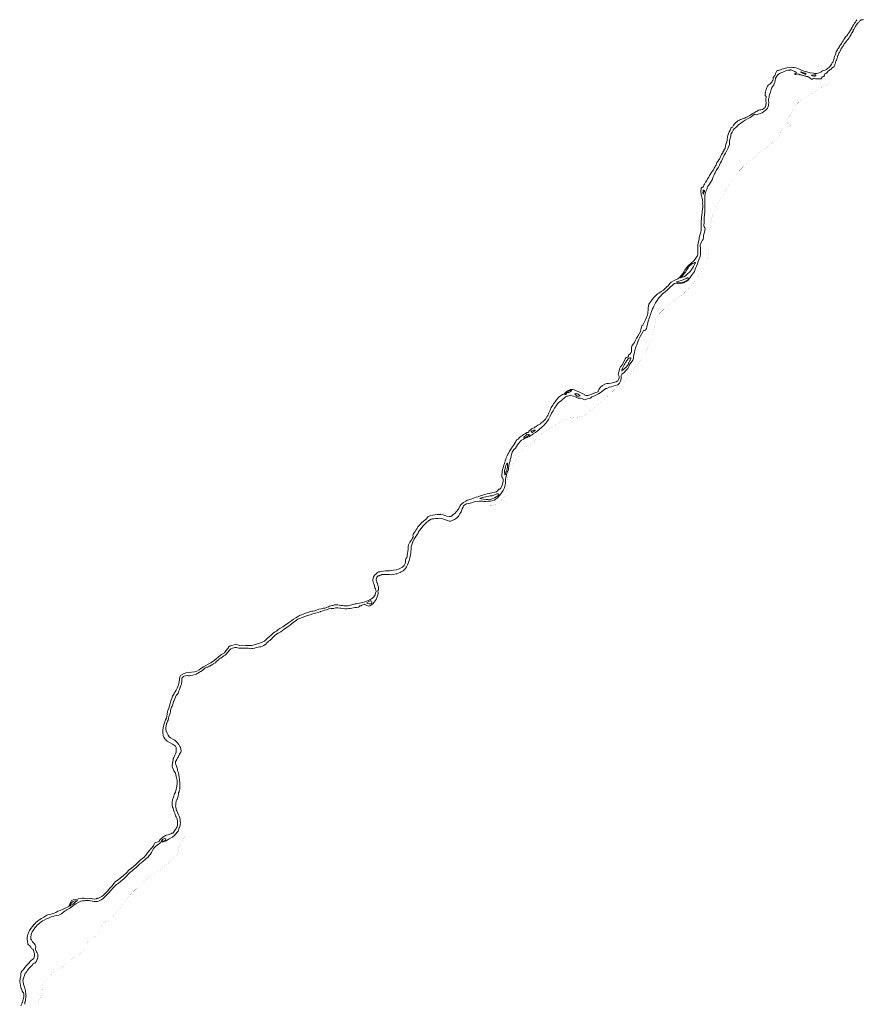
# Model space of a CAD drawing. Header units: metres. Extents: x 347609 to 404409, y 8548087 to 8605413.
# Tile 24 of 46: x 374342 to 383106, y 8565096 to 8575332. Entities that reach past the tile are written whole.
import ezdxf

# ---------------------------------------------------------------- set-up
doc = ezdxf.new("R2010")
doc.units = ezdxf.units.M
doc.layers.add('01. RIO', color=7, linetype='Continuous', lineweight=5, true_color=0x2776bb)
doc.layers.add('Red vial nacional', color=242, linetype='Continuous', lineweight=40)

# ---------------------------------------------------------------- blocks, each defined once
blk = doc.blocks.new('REIORORI')
at = {"layer": '01. RIO', "color": 152, "lineweight": 15, "true_color": 0x2776bb, "flags": 128}
for points in [[(383067, 8575314), (383071, 8575319), (383078, 8575325), (383083, 8575330), (383092, 8575332), (383101, 8575331), (383106, 8575333)], [(379631, 8571045), (379632, 8571047), (379632, 8571050), (379632, 8571053), (379636, 8571057), (379647, 8571069), (379658, 8571080), (379673, 8571086), (379689, 8571089), (379696, 8571098), (379709, 8571104), (379723, 8571116), (379751, 8571131), (379760, 8571142), (379779, 8571154), (379795, 8571170), (379808, 8571184), (379819, 8571202), (379828, 8571219), (379838, 8571245), (379852, 8571272), (379864, 8571301), (379879, 8571325), (379886, 8571337), (379905, 8571360), (379920, 8571381), (379936, 8571400), (379950, 8571415), (379969, 8571429), (379981, 8571435), (379997, 8571438), (380004, 8571445), (380011, 8571457), (380014, 8571461), (380022, 8571465), (380029, 8571469), (380033, 8571472), (380036, 8571476), (380038, 8571478), (380041, 8571478), (380044, 8571478), (380053, 8571482), (380064, 8571488), (380075, 8571488), (380091, 8571487), (380111, 8571481), (380133, 8571472), (380156, 8571460), (380185, 8571447), (380208, 8571435), (380214, 8571428), (380226, 8571427), (380244, 8571427), (380264, 8571432), (380293, 8571442), (380308, 8571449), (380328, 8571455), (380350, 8571465), (380353, 8571473), (380360, 8571489), (380373, 8571507), (380397, 8571529), (380419, 8571542), (380440, 8571549), (380459, 8571551), (380485, 8571555), (380510, 8571560), (380539, 8571569), (380554, 8571578), (380564, 8571592), (380570, 8571609), (380569, 8571624), (380562, 8571637), (380560, 8571645), (380562, 8571661), (380568, 8571680), (380574, 8571702), (380584, 8571725), (380599, 8571745), (380615, 8571768), (380626, 8571791), (380632, 8571805), (380643, 8571819), (380658, 8571825), (380666, 8571833), (380668, 8571844), (380684, 8571859), (380694, 8571873), (380698, 8571883), (380697, 8571893), (380697, 8571909), (380698, 8571926), (380701, 8571939), (380715, 8571960), (380729, 8571978), (380737, 8571994), (380751, 8572020), (380764, 8572043), (380778, 8572065), (380792, 8572089), (380796, 8572110), (380800, 8572136), (380805, 8572148), (380816, 8572157), (380830, 8572184), (380843, 8572213), (380854, 8572237), (380863, 8572263), (380868, 8572279), (380869, 8572294), (380870, 8572310), (380872, 8572324), (380872, 8572334), (380874, 8572357), (380877, 8572374), (380883, 8572384), (380904, 8572413), (380924, 8572437), (380939, 8572455), (380953, 8572467), (380969, 8572483), (380980, 8572489), (381005, 8572505), (381029, 8572520), (381046, 8572537), (381066, 8572554), (381077, 8572567), (381086, 8572577), (381097, 8572588), (381110, 8572602), (381134, 8572618), (381156, 8572628), (381178, 8572639), (381200, 8572655), (381213, 8572672), (381233, 8572698), (381246, 8572714), (381251, 8572728), (381270, 8572754), (381289, 8572777), (381313, 8572797), (381347, 8572830), (381369, 8572859), (381382, 8572879), (381385, 8572897), (381386, 8572918), (381387, 8572945), (381386, 8572964), (381388, 8572990), (381395, 8573027), (381400, 8573049), (381402, 8573067), (381408, 8573091), (381418, 8573125), (381422, 8573145), (381423, 8573160), (381423, 8573186), (381423, 8573197), (381422, 8573201), (381421, 8573210), (381422, 8573224), (381423, 8573242), (381424, 8573259), (381425, 8573274), (381426, 8573285), (381428, 8573293), (381430, 8573304), (381431, 8573324), (381433, 8573342), (381435, 8573364), (381438, 8573378), (381437, 8573388), (381437, 8573407), (381436, 8573413), (381436, 8573421), (381437, 8573436), (381436, 8573448), (381434, 8573460), (381431, 8573474), (381429, 8573488), (381426, 8573500), (381422, 8573513), (381420, 8573525), (381419, 8573539), (381419, 8573556), (381420, 8573568), (381422, 8573581), (381427, 8573587), (381432, 8573589), (381440, 8573590), (381445, 8573599), (381450, 8573613), (381456, 8573622), (381468, 8573642), (381480, 8573662), (381488, 8573677), (381502, 8573696), (381509, 8573712), (381516, 8573724), (381525, 8573739), (381536, 8573754), (381548, 8573772), (381555, 8573788), (381562, 8573800), (381571, 8573812), (381575, 8573816), (381576, 8573821), (381577, 8573826), (381579, 8573833), (381582, 8573842), (381585, 8573849), (381593, 8573859), (381605, 8573876), (381611, 8573883), (381620, 8573899), (381626, 8573912), (381634, 8573930), (381639, 8573940), (381645, 8573949), (381648, 8573955), (381653, 8573965), (381659, 8573976), (381662, 8573984), (381670, 8573994), (381672, 8574002), (381673, 8574011), (381675, 8574020), (381678, 8574036), (381682, 8574046), (381687, 8574062), (381690, 8574078), (381691, 8574091), (381694, 8574111), (381697, 8574128), (381705, 8574149), (381712, 8574165), (381721, 8574183), (381725, 8574190), (381730, 8574204), (381739, 8574213), (381746, 8574216), (381749, 8574221), (381753, 8574229), (381756, 8574235), (381762, 8574238), (381767, 8574248), (381774, 8574255), (381779, 8574260), (381783, 8574263), (381788, 8574267), (381794, 8574273), (381802, 8574279), (381808, 8574283), (381820, 8574289), (381829, 8574293), (381844, 8574299), (381856, 8574305), (381866, 8574309), (381875, 8574310), (381884, 8574315), (381893, 8574318), (381907, 8574327), (381926, 8574336), (381937, 8574343), (381941, 8574346), (381958, 8574356), (381971, 8574363), (381983, 8574371), (381992, 8574378), (382002, 8574382), (382008, 8574385), (382016, 8574390), (382031, 8574395), (382045, 8574396), (382057, 8574400), (382068, 8574407), (382077, 8574413), (382086, 8574419), (382090, 8574429), (382092, 8574440), (382093, 8574448), (382094, 8574453), (382095, 8574458), (382095, 8574469), (382094, 8574487), (382092, 8574500), (382093, 8574507), (382094, 8574514), (382095, 8574521), (382095, 8574533), (382090, 8574539), (382087, 8574541), (382086, 8574548), (382086, 8574560), (382088, 8574574), (382087, 8574580), (382089, 8574585), (382093, 8574592), (382094, 8574600), (382096, 8574606), (382101, 8574617), (382103, 8574628), (382112, 8574641), (382121, 8574654), (382133, 8574662), (382146, 8574673), (382154, 8574684), (382160, 8574692), (382163, 8574698), (382165, 8574699), (382167, 8574702), (382170, 8574710), (382171, 8574720), (382169, 8574729), (382170, 8574732), (382174, 8574734), (382180, 8574741), (382182, 8574747), (382187, 8574753), (382189, 8574759), (382193, 8574765), (382194, 8574772), (382197, 8574780), (382202, 8574788), (382203, 8574795), (382208, 8574799), (382216, 8574803), (382225, 8574804), (382233, 8574806), (382244, 8574812), (382259, 8574817), (382277, 8574823), (382299, 8574829), (382313, 8574833), (382335, 8574836), (382357, 8574837), (382372, 8574836), (382388, 8574834), (382408, 8574832), (382425, 8574825), (382449, 8574814), (382470, 8574803), (382503, 8574792), (382520, 8574789), (382554, 8574781), (382589, 8574775), (382599, 8574773), (382619, 8574773), (382635, 8574776), (382648, 8574780), (382664, 8574785), (382672, 8574792), (382682, 8574799), (382696, 8574803), (382708, 8574806), (382722, 8574815), (382734, 8574824), (382744, 8574833), (382753, 8574840), (382758, 8574846), (382765, 8574854), (382775, 8574869), (382783, 8574884), (382788, 8574890), (382792, 8574899), (382795, 8574910), (382803, 8574929), (382802, 8574936), (382802, 8574940), (382805, 8574945), (382808, 8574950), (382813, 8574963), (382819, 8574979), (382822, 8574991), (382825, 8574997), (382832, 8575009), (382838, 8575019), (382841, 8575028), (382848, 8575035), (382857, 8575053), (382862, 8575063), (382871, 8575075), (382879, 8575086), (382886, 8575098), (382895, 8575111), (382905, 8575126), (382917, 8575146), (382923, 8575159), (382933, 8575166), (382943, 8575175), (382946, 8575184), (382950, 8575186), (382951, 8575190), (382956, 8575194), (382961, 8575205), (382967, 8575214), (382978, 8575230), (382981, 8575237), (382982, 8575241), (382983, 8575244), (382986, 8575248), (382989, 8575255), (382993, 8575259), (382997, 8575261), (382997, 8575266), (382998, 8575269), (383002, 8575275), (383007, 8575282), (383011, 8575289), (383015, 8575296), (383025, 8575308), (383029, 8575314), (383033, 8575322), (383039, 8575331)], [(379658, 8571015), (379665, 8571018), (379674, 8571022), (379676, 8571025), (379680, 8571029), (379702, 8571042), (379719, 8571053), (379730, 8571066), (379746, 8571080), (379762, 8571091), (379773, 8571102), (379786, 8571114), (379799, 8571128), (379807, 8571137), (379819, 8571152), (379827, 8571165), (379835, 8571177), (379843, 8571190), (379854, 8571211), (379868, 8571242), (379883, 8571265), (379899, 8571292), (379921, 8571328), (379941, 8571351), (379967, 8571371), (379979, 8571379), (379987, 8571389), (379999, 8571399), (380013, 8571410), (380026, 8571417), (380035, 8571419), (380046, 8571423), (380064, 8571426), (380094, 8571419), (380131, 8571403), (380145, 8571398), (380167, 8571399), (380193, 8571391), (380197, 8571384), (380208, 8571380), (380223, 8571383), (380237, 8571390), (380259, 8571393), (380272, 8571399), (380287, 8571410), (380295, 8571414), (380308, 8571418), (380333, 8571432), (380354, 8571443), (380382, 8571459), (380403, 8571477), (380431, 8571498), (380441, 8571498), (380466, 8571511), (380491, 8571516), (380508, 8571522), (380532, 8571528), (380554, 8571537), (380563, 8571543), (380573, 8571553), (380579, 8571566), (380585, 8571576), (380592, 8571599), (380590, 8571621), (380590, 8571632), (380597, 8571646), (380620, 8571666), (380642, 8571687), (380658, 8571706), (380668, 8571720), (380674, 8571734), (380682, 8571752), (380694, 8571768), (380711, 8571792), (380720, 8571813), (380719, 8571832), (380722, 8571847), (380728, 8571873), (380732, 8571893), (380740, 8571920), (380745, 8571938), (380752, 8571953), (380759, 8571972), (380766, 8571994), (380774, 8572010), (380789, 8572039), (380803, 8572064), (380814, 8572087), (380823, 8572100), (380833, 8572101), (380842, 8572105), (380848, 8572111), (380854, 8572121), (380857, 8572135), (380862, 8572153), (380865, 8572168), (380872, 8572199), (380875, 8572208), (380876, 8572216), (380878, 8572220), (380883, 8572235), (380888, 8572249), (380891, 8572256), (380894, 8572267), (380897, 8572280), (380901, 8572289), (380905, 8572299), (380913, 8572317), (380916, 8572325), (380921, 8572337), (380929, 8572353), (380935, 8572368), (380939, 8572376), (380947, 8572387), (380958, 8572401), (380965, 8572413), (380975, 8572429), (380983, 8572440), (380998, 8572457), (381004, 8572462), (381009, 8572471), (381019, 8572481), (381034, 8572493), (381047, 8572504), (381070, 8572523), (381104, 8572555), (381117, 8572567), (381132, 8572579), (381146, 8572588), (381157, 8572594), (381172, 8572588), (381189, 8572585), (381208, 8572588), (381240, 8572598), (381267, 8572612), (381285, 8572624), (381297, 8572639), (381308, 8572652), (381320, 8572672), (381330, 8572685), (381341, 8572701), (381351, 8572716), (381359, 8572738), (381366, 8572756), (381372, 8572770), (381383, 8572793), (381391, 8572818), (381400, 8572845), (381410, 8572872), (381415, 8572889), (381413, 8572916), (381413, 8572942), (381413, 8572959), (381410, 8572979), (381411, 8572993), (381417, 8573007), (381420, 8573016), (381436, 8573039), (381443, 8573050), (381444, 8573063), (381446, 8573086), (381449, 8573103), (381455, 8573125), (381461, 8573140), (381462, 8573158), (381460, 8573168), (381453, 8573180), (381450, 8573189), (381450, 8573201), (381452, 8573218), (381453, 8573234), (381453, 8573246), (381453, 8573263), (381454, 8573284), (381455, 8573293), (381455, 8573305), (381456, 8573314), (381458, 8573326), (381458, 8573343), (381459, 8573364), (381461, 8573381), (381461, 8573391), (381460, 8573407), (381461, 8573426), (381460, 8573453), (381460, 8573484), (381458, 8573496), (381459, 8573506), (381464, 8573523), (381466, 8573533), (381470, 8573545), (381477, 8573561), (381479, 8573567), (381482, 8573577), (381485, 8573588), (381492, 8573602), (381498, 8573609), (381507, 8573622), (381518, 8573641), (381535, 8573669), (381545, 8573697), (381553, 8573714), (381560, 8573730), (381566, 8573740), (381571, 8573748), (381578, 8573764), (381585, 8573775), (381600, 8573799), (381611, 8573820), (381620, 8573842), (381631, 8573862), (381642, 8573884), (381655, 8573906), (381662, 8573923), (381674, 8573945), (381690, 8573980), (381701, 8574001), (381709, 8574016), (381715, 8574033), (381717, 8574053), (381715, 8574068), (381718, 8574085), (381724, 8574102), (381728, 8574122), (381728, 8574136), (381732, 8574144), (381745, 8574164), (381755, 8574185), (381765, 8574198), (381780, 8574212), (381798, 8574228), (381810, 8574239), (381833, 8574258), (381858, 8574275), (381877, 8574286), (381902, 8574300), (381929, 8574316), (381941, 8574324), (381959, 8574336), (381971, 8574347), (381979, 8574349), (381987, 8574346), (381992, 8574344), (382004, 8574346), (382015, 8574349), (382036, 8574358), (382055, 8574365), (382070, 8574373), (382087, 8574387), (382100, 8574400), (382112, 8574414), (382117, 8574426), (382122, 8574445), (382123, 8574471), (382122, 8574493), (382120, 8574509), (382123, 8574517), (382127, 8574522), (382129, 8574539), (382135, 8574563), (382141, 8574578), (382146, 8574593), (382149, 8574607), (382157, 8574627), (382175, 8574654), (382181, 8574667), (382187, 8574682), (382189, 8574698), (382195, 8574723), (382200, 8574734), (382207, 8574746), (382219, 8574760), (382234, 8574772), (382249, 8574780), (382268, 8574788), (382285, 8574795), (382302, 8574802), (382307, 8574805), (382322, 8574806), (382333, 8574808), (382341, 8574809), (382345, 8574810), (382355, 8574810), (382363, 8574808), (382376, 8574802), (382393, 8574793), (382398, 8574790), (382404, 8574787), (382409, 8574785), (382412, 8574780), (382406, 8574776), (382396, 8574772), (382396, 8574768), (382396, 8574766), (382396, 8574765), (382399, 8574764), (382404, 8574764), (382408, 8574766), (382413, 8574767), (382418, 8574768), (382425, 8574766), (382429, 8574765), (382435, 8574765), (382443, 8574762), (382447, 8574760), (382455, 8574759), (382464, 8574757), (382469, 8574755), (382480, 8574753), (382490, 8574750), (382501, 8574746), (382509, 8574744), (382514, 8574743), (382519, 8574742), (382524, 8574742), (382529, 8574740), (382534, 8574737), (382541, 8574733), (382549, 8574728), (382554, 8574724), (382563, 8574718), (382568, 8574715), (382577, 8574714), (382583, 8574717), (382590, 8574720), (382599, 8574720), (382609, 8574719), (382616, 8574719), (382628, 8574718), (382641, 8574718), (382662, 8574718), (382670, 8574719), (382672, 8574722), (382674, 8574726), (382674, 8574730), (382674, 8574735), (382677, 8574738), (382684, 8574739), (382692, 8574741), (382695, 8574742), (382698, 8574745), (382699, 8574749), (382700, 8574755), (382702, 8574759), (382707, 8574769), (382714, 8574773), (382720, 8574774), (382722, 8574778), (382722, 8574781), (382726, 8574781), (382732, 8574782), (382735, 8574788), (382735, 8574793), (382735, 8574794), (382739, 8574796), (382745, 8574800), (382752, 8574805), (382755, 8574808), (382759, 8574812), (382768, 8574815), (382772, 8574819), (382776, 8574826), (382781, 8574831), (382787, 8574834), (382795, 8574837), (382798, 8574839), (382800, 8574842), (382804, 8574847), (382807, 8574852), (382809, 8574861), (382811, 8574865), (382814, 8574876), (382817, 8574884), (382818, 8574890), (382822, 8574899), (382824, 8574907), (382826, 8574913), (382829, 8574922), (382830, 8574926), (382836, 8574940), (382838, 8574948), (382839, 8574952), (382842, 8574961), (382844, 8574964), (382848, 8574976), (382852, 8574984), (382857, 8574992), (382862, 8575003), (382866, 8575010), (382869, 8575015), (382871, 8575020), (382876, 8575031), (382882, 8575038), (382887, 8575047), (382893, 8575055), (382896, 8575060), (382899, 8575062), (382903, 8575070), (382905, 8575074), (382908, 8575081), (382913, 8575088), (382919, 8575094), (382929, 8575107), (382931, 8575108), (382936, 8575115), (382942, 8575124), (382949, 8575131), (382958, 8575142), (382962, 8575149), (382966, 8575156), (382973, 8575165), (382973, 8575169), (382975, 8575172), (382976, 8575175), (382978, 8575179), (382981, 8575186), (382984, 8575191), (382993, 8575200), (382994, 8575203), (382995, 8575207), (382997, 8575210), (382999, 8575214), (382999, 8575217), (382999, 8575222), (383002, 8575227), (383007, 8575233), (383011, 8575235), (383017, 8575247), (383022, 8575257), (383026, 8575264), (383028, 8575269), (383033, 8575276), (383037, 8575281), (383040, 8575285), (383045, 8575291), (383049, 8575296), (383054, 8575302), (383065, 8575311)], [(374363, 8565105), (374367, 8565113), (374371, 8565122), (374373, 8565130), (374376, 8565139), (374378, 8565148), (374381, 8565160), (374383, 8565165), (374384, 8565171), (374385, 8565177), (374386, 8565186), (374386, 8565195), (374386, 8565202), (374384, 8565209), (374380, 8565216), (374375, 8565223), (374369, 8565234), (374364, 8565246), (374360, 8565257), (374358, 8565261), (374352, 8565289), (374346, 8565317), (374342, 8565329), (374347, 8565369), (374353, 8565389), (374354, 8565399), (374353, 8565412), (374358, 8565429), (374365, 8565441), (374380, 8565459), (374394, 8565478), (374412, 8565500), (374432, 8565521), (374458, 8565547), (374465, 8565555), (374475, 8565563), (374488, 8565574), (374493, 8565585), (374496, 8565597), (374497, 8565611), (374495, 8565624), (374491, 8565632), (374486, 8565654), (374482, 8565666), (374478, 8565670), (374465, 8565676), (374457, 8565690), (374449, 8565703), (374444, 8565708), (374433, 8565715), (374428, 8565722), (374427, 8565735), (374424, 8565744), (374423, 8565754), (374421, 8565769), (374419, 8565780), (374419, 8565792), (374422, 8565808), (374425, 8565823), (374438, 8565848), (374445, 8565863), (374459, 8565884), (374474, 8565904), (374482, 8565915), (374490, 8565926), (374497, 8565929), (374505, 8565939), (374511, 8565948), (374532, 8565963), (374552, 8565977), (374569, 8565989), (374593, 8566003), (374612, 8566016), (374623, 8566022), (374636, 8566027), (374656, 8566029), (374678, 8566036), (374701, 8566043), (374718, 8566051), (374738, 8566063), (374761, 8566070), (374795, 8566087), (374813, 8566096), (374844, 8566108), (374853, 8566113), (374855, 8566126), (374860, 8566133), (374870, 8566153), (374875, 8566168), (374879, 8566176), (374897, 8566181), (374923, 8566185), (374942, 8566189), (374948, 8566194), (374969, 8566197), (374989, 8566200), (375001, 8566201), (375011, 8566199), (375027, 8566196), (375048, 8566194), (375062, 8566197), (375078, 8566198), (375099, 8566193), (375119, 8566191), (375139, 8566193), (375147, 8566198), (375159, 8566200), (375176, 8566206), (375195, 8566216), (375211, 8566230), (375229, 8566248), (375253, 8566271), (375280, 8566304), (375304, 8566328), (375319, 8566352), (375337, 8566372), (375353, 8566383), (375369, 8566395), (375398, 8566419), (375421, 8566436), (375451, 8566463), (375477, 8566490), (375504, 8566511), (375545, 8566547), (375574, 8566574), (375595, 8566594), (375631, 8566623), (375656, 8566651), (375671, 8566671), (375688, 8566692), (375706, 8566712), (375715, 8566722), (375725, 8566736), (375733, 8566744), (375738, 8566762), (375745, 8566774), (375767, 8566783), (375781, 8566787), (375791, 8566790), (375796, 8566799), (375800, 8566808), (375804, 8566814), (375813, 8566818), (375819, 8566822), (375829, 8566834), (375848, 8566845), (375865, 8566853), (375883, 8566857), (375911, 8566869), (375922, 8566874), (375932, 8566877), (375939, 8566884), (375944, 8566891), (375949, 8566900), (375957, 8566910), (375963, 8566918), (375968, 8566929), (375977, 8566943), (375982, 8566965), (375983, 8566986), (375980, 8567007), (375973, 8567031), (375966, 8567045), (375962, 8567055), (375953, 8567082), (375945, 8567097), (375940, 8567114), (375935, 8567136), (375929, 8567145), (375925, 8567170), (375925, 8567195), (375929, 8567221), (375939, 8567250), (375951, 8567283), (375959, 8567301), (375966, 8567333), (375973, 8567364), (375977, 8567396), (375977, 8567423), (375969, 8567463), (375959, 8567500), (375944, 8567523), (375935, 8567542), (375926, 8567566), (375926, 8567578), (375928, 8567602), (375933, 8567621), (375936, 8567637), (375937, 8567650), (375942, 8567662), (375946, 8567670), (375954, 8567687), (375960, 8567699), (375966, 8567717), (375969, 8567736), (375969, 8567752), (375967, 8567767), (375961, 8567780), (375951, 8567788), (375931, 8567800), (375904, 8567813), (375875, 8567833), (375850, 8567856), (375841, 8567875), (375834, 8567892), (375828, 8567918), (375830, 8567947), (375833, 8567971), (375838, 8568002), (375845, 8568024), (375856, 8568053), (375866, 8568071), (375869, 8568092), (375873, 8568112), (375878, 8568136), (375880, 8568151), (375892, 8568174), (375904, 8568222), (375911, 8568251), (375922, 8568277), (375930, 8568300), (375943, 8568322), (375948, 8568332), (375956, 8568345), (375966, 8568362), (375977, 8568384), (375992, 8568418), (375998, 8568449), (376002, 8568472), (376004, 8568500), (376012, 8568516), (376036, 8568529), (376068, 8568541), (376102, 8568547), (376127, 8568549), (376159, 8568553), (376181, 8568559), (376206, 8568575), (376224, 8568589), (376250, 8568603), (376275, 8568620), (376301, 8568632), (376327, 8568645), (376363, 8568671), (376382, 8568689), (376407, 8568709), (376440, 8568733), (376468, 8568749), (376485, 8568771), (376503, 8568795), (376513, 8568812), (376527, 8568823), (376547, 8568828), (376569, 8568835), (376598, 8568836), (376624, 8568828), (376647, 8568829), (376690, 8568825), (376719, 8568827), (376750, 8568828), (376777, 8568833), (376813, 8568844), (376855, 8568856), (376884, 8568873), (376915, 8568901), (376932, 8568916), (376959, 8568939), (376976, 8568953), (376988, 8568966), (377010, 8568977), (377024, 8568988), (377046, 8569003), (377075, 8569022), (377104, 8569041), (377130, 8569058), (377148, 8569071), (377170, 8569088), (377188, 8569100), (377209, 8569113), (377229, 8569126), (377250, 8569138), (377279, 8569150), (377310, 8569161), (377336, 8569170), (377357, 8569177), (377376, 8569183), (377391, 8569185), (377408, 8569187), (377419, 8569190), (377433, 8569196), (377450, 8569203), (377473, 8569209), (377486, 8569212), (377498, 8569214), (377511, 8569214), (377522, 8569219), (377535, 8569224), (377551, 8569229), (377560, 8569235), (377573, 8569238), (377586, 8569241), (377598, 8569242), (377613, 8569248), (377630, 8569250), (377648, 8569248), (377661, 8569245), (377677, 8569243), (377694, 8569241), (377709, 8569240), (377730, 8569240), (377741, 8569238), (377755, 8569240), (377776, 8569244), (377792, 8569248), (377801, 8569252), (377809, 8569256), (377817, 8569257), (377828, 8569258), (377837, 8569259), (377853, 8569263), (377872, 8569267), (377887, 8569271), (377904, 8569275), (377927, 8569280), (377945, 8569286), (377962, 8569294), (377978, 8569301), (377984, 8569306), (377996, 8569311), (378010, 8569322), (378022, 8569334), (378034, 8569352), (378039, 8569372), (378044, 8569389), (378042, 8569400), (378037, 8569417), (378033, 8569425), (378029, 8569432), (378027, 8569448), (378021, 8569466), (378017, 8569476), (378014, 8569488), (378012, 8569501), (378012, 8569511), (378014, 8569524), (378019, 8569539), (378024, 8569551), (378033, 8569560), (378042, 8569569), (378059, 8569585), (378070, 8569591), (378087, 8569592), (378105, 8569596), (378118, 8569599), (378143, 8569601), (378168, 8569602), (378185, 8569604), (378202, 8569605), (378226, 8569608), (378252, 8569612), (378277, 8569620), (378299, 8569630), (378320, 8569641), (378336, 8569658), (378348, 8569678), (378349, 8569688), (378350, 8569707), (378351, 8569719), (378355, 8569729), (378362, 8569742), (378366, 8569753), (378368, 8569766), (378371, 8569782), (378375, 8569805), (378377, 8569828), (378377, 8569851), (378380, 8569872), (378388, 8569887), (378394, 8569902), (378407, 8569915), (378416, 8569930), (378423, 8569942), (378429, 8569953), (378429, 8569961), (378427, 8569969), (378428, 8569976), (378430, 8569983), (378445, 8570004), (378451, 8570013), (378456, 8570024), (378466, 8570039), (378482, 8570062), (378499, 8570082), (378518, 8570104), (378533, 8570116), (378554, 8570134), (378569, 8570144), (378575, 8570152), (378580, 8570160), (378586, 8570167), (378604, 8570174), (378634, 8570180), (378656, 8570185), (378680, 8570188), (378712, 8570188), (378716, 8570190), (378742, 8570186), (378761, 8570178), (378779, 8570171), (378803, 8570166), (378820, 8570168), (378831, 8570175), (378846, 8570187), (378861, 8570200), (378881, 8570219), (378897, 8570240), (378904, 8570251), (378914, 8570275), (378926, 8570287), (378938, 8570304), (378953, 8570313), (378977, 8570328), (378989, 8570337), (379007, 8570341), (379038, 8570351), (379065, 8570362), (379085, 8570368), (379105, 8570373), (379120, 8570380), (379140, 8570386), (379154, 8570389), (379168, 8570396), (379197, 8570403), (379222, 8570407), (379257, 8570416), (379292, 8570425), (379306, 8570434), (379321, 8570450), (379331, 8570452), (379339, 8570461), (379353, 8570493), (379363, 8570531), (379365, 8570548), (379360, 8570565), (379354, 8570572), (379352, 8570583), (379351, 8570597), (379351, 8570608), (379353, 8570619), (379354, 8570630), (379355, 8570639), (379358, 8570655), (379364, 8570673), (379368, 8570686), (379373, 8570700), (379378, 8570717), (379381, 8570732), (379384, 8570739), (379386, 8570747), (379392, 8570765), (379397, 8570778), (379405, 8570798), (379414, 8570816), (379422, 8570831), (379429, 8570847), (379436, 8570856), (379444, 8570869), (379451, 8570877), (379457, 8570887), (379462, 8570894), (379469, 8570903), (379475, 8570913), (379486, 8570930), (379492, 8570940), (379496, 8570949), (379507, 8570965), (379519, 8570973), (379535, 8570988), (379551, 8571001), (379565, 8571009), (379571, 8571015), (379584, 8571023), (379596, 8571031), (379609, 8571039), (379615, 8571042), (379621, 8571041), (379626, 8571042)], [(374394, 8565098), (374396, 8565102), (374397, 8565110), (374397, 8565118), (374398, 8565122), (374400, 8565125), (374401, 8565135), (374402, 8565144), (374404, 8565150), (374405, 8565162), (374407, 8565172), (374407, 8565181), (374410, 8565185), (374410, 8565189), (374406, 8565194), (374406, 8565202), (374406, 8565212), (374404, 8565226), (374402, 8565239), (374400, 8565248), (374398, 8565255), (374394, 8565262), (374391, 8565274), (374382, 8565304), (374378, 8565329), (374376, 8565340), (374379, 8565359), (374385, 8565377), (374389, 8565385), (374397, 8565411), (374399, 8565419), (374405, 8565425), (374415, 8565439), (374424, 8565450), (374432, 8565461), (374438, 8565468), (374450, 8565483), (374466, 8565495), (374474, 8565504), (374478, 8565514), (374482, 8565521), (374487, 8565521), (374499, 8565523), (374507, 8565532), (374516, 8565545), (374524, 8565564), (374530, 8565575), (374532, 8565590), (374532, 8565603), (374530, 8565617), (374528, 8565624), (374524, 8565632), (374518, 8565642), (374510, 8565658), (374506, 8565666), (374507, 8565676), (374509, 8565691), (374510, 8565701), (374507, 8565709), (374503, 8565714), (374489, 8565731), (374476, 8565746), (374463, 8565765), (374459, 8565773), (374458, 8565781), (374458, 8565799), (374460, 8565818), (374463, 8565836), (374471, 8565848), (374482, 8565863), (374500, 8565891), (374512, 8565906), (374525, 8565919), (374536, 8565930), (374548, 8565939), (374564, 8565952), (374579, 8565964), (374595, 8565972), (374621, 8565984), (374634, 8565990), (374668, 8566006), (374690, 8566010), (374706, 8566016), (374726, 8566020), (374747, 8566024), (374764, 8566030), (374776, 8566038), (374788, 8566046), (374796, 8566053), (374802, 8566058), (374816, 8566067), (374822, 8566073), (374828, 8566074), (374836, 8566082), (374847, 8566087), (374858, 8566092), (374876, 8566105), (374890, 8566117), (374908, 8566129), (374926, 8566141), (374957, 8566158), (374977, 8566167), (374995, 8566172), (375012, 8566173), (375024, 8566174), (375032, 8566175), (375044, 8566175), (375053, 8566174), (375064, 8566174), (375079, 8566173), (375098, 8566170), (375114, 8566166), (375127, 8566164), (375136, 8566164), (375149, 8566165), (375160, 8566169), (375174, 8566176), (375188, 8566181), (375204, 8566192), (375221, 8566207), (375246, 8566233), (375267, 8566256), (375289, 8566278), (375314, 8566306), (375333, 8566327), (375346, 8566341), (375354, 8566345), (375361, 8566349), (375394, 8566377), (375423, 8566402), (375450, 8566427), (375480, 8566459), (375496, 8566473), (375511, 8566485), (375525, 8566497), (375534, 8566506), (375538, 8566508), (375548, 8566516), (375562, 8566529), (375574, 8566540), (375586, 8566554), (375588, 8566558), (375600, 8566564), (375607, 8566569), (375618, 8566577), (375621, 8566582), (375628, 8566588), (375638, 8566595), (375656, 8566611), (375672, 8566624), (375687, 8566644), (375700, 8566658), (375710, 8566675), (375723, 8566694), (375737, 8566720), (375748, 8566733), (375756, 8566741), (375766, 8566746), (375775, 8566753), (375792, 8566766), (375801, 8566774), (375804, 8566781), (375810, 8566783), (375833, 8566787), (375862, 8566795), (375894, 8566815), (375910, 8566823), (375929, 8566833), (375940, 8566844), (375945, 8566848), (375960, 8566865), (375969, 8566873), (375976, 8566882), (375988, 8566896), (375991, 8566906), (375996, 8566920), (376000, 8566931), (376002, 8566936), (376008, 8566958), (376009, 8566973), (376011, 8566981), (376011, 8566987), (376010, 8566997), (376009, 8567007), (376009, 8567016), (376006, 8567034), (375999, 8567051), (375993, 8567067), (375982, 8567089), (375973, 8567107), (375969, 8567117), (375967, 8567129), (375963, 8567145), (375962, 8567159), (375963, 8567165), (375963, 8567174), (375965, 8567185), (375967, 8567210), (375971, 8567219), (375974, 8567227), (375978, 8567230), (375982, 8567238), (375985, 8567250), (375988, 8567261), (375990, 8567282), (375993, 8567294), (375997, 8567304), (375999, 8567315), (376004, 8567330), (376006, 8567345), (376006, 8567356), (376006, 8567368), (376005, 8567379), (376006, 8567385), (376006, 8567398), (376006, 8567408), (376003, 8567421), (376002, 8567437), (376000, 8567451), (375997, 8567459), (375995, 8567474), (375995, 8567487), (375991, 8567498), (375988, 8567512), (375983, 8567527), (375981, 8567540), (375978, 8567550), (375974, 8567560), (375970, 8567571), (375963, 8567589), (375961, 8567604), (375961, 8567615), (375959, 8567621), (375964, 8567625), (375974, 8567641), (375983, 8567657), (375987, 8567665), (375992, 8567676), (375997, 8567686), (376003, 8567696), (376010, 8567708), (376017, 8567717), (376021, 8567724), (376020, 8567730), (376017, 8567748), (376012, 8567766), (376005, 8567776), (375994, 8567797), (375974, 8567822), (375952, 8567841), (375932, 8567854), (375910, 8567868), (375895, 8567877), (375883, 8567895), (375873, 8567914), (375862, 8567939), (375859, 8567955), (375861, 8567975), (375864, 8567992), (375868, 8568009), (375867, 8568014), (375870, 8568019), (375874, 8568026), (375879, 8568040), (375884, 8568050), (375888, 8568069), (375892, 8568087), (375896, 8568095), (375901, 8568111), (375905, 8568122), (375908, 8568136), (375908, 8568143), (375910, 8568154), (375913, 8568165), (375916, 8568174), (375918, 8568185), (375925, 8568197), (375929, 8568206), (375933, 8568218), (375936, 8568227), (375941, 8568244), (375945, 8568256), (375959, 8568288), (375968, 8568306), (375981, 8568321), (375987, 8568330), (375991, 8568344), (375996, 8568354), (376002, 8568370), (376007, 8568380), (376007, 8568387), (376009, 8568392), (376012, 8568397), (376015, 8568405), (376017, 8568410), (376022, 8568425), (376024, 8568435), (376026, 8568445), (376028, 8568457), (376027, 8568466), (376027, 8568472), (376028, 8568480), (376031, 8568489), (376036, 8568498), (376042, 8568503), (376049, 8568507), (376063, 8568511), (376081, 8568513), (376097, 8568512), (376107, 8568512), (376114, 8568513), (376140, 8568518), (376164, 8568525), (376176, 8568530), (376187, 8568536), (376197, 8568540), (376203, 8568545), (376210, 8568548), (376221, 8568555), (376229, 8568560), (376238, 8568568), (376250, 8568577), (376262, 8568588), (376269, 8568593), (376276, 8568599), (376281, 8568601), (376284, 8568602), (376289, 8568602), (376293, 8568600), (376296, 8568600), (376304, 8568606), (376308, 8568610), (376313, 8568612), (376318, 8568612), (376320, 8568614), (376322, 8568617), (376326, 8568620), (376331, 8568621), (376341, 8568627), (376351, 8568634), (376357, 8568638), (376366, 8568644), (376375, 8568645), (376378, 8568648), (376379, 8568655), (376381, 8568658), (376389, 8568663), (376398, 8568669), (376406, 8568676), (376411, 8568680), (376413, 8568685), (376419, 8568690), (376424, 8568693), (376427, 8568693), (376433, 8568696), (376450, 8568708), (376463, 8568718), (376475, 8568725), (376490, 8568739), (376498, 8568750), (376509, 8568761), (376520, 8568777), (376529, 8568786), (376537, 8568792), (376551, 8568798), (376565, 8568803), (376578, 8568805), (376593, 8568804), (376606, 8568802), (376619, 8568800), (376638, 8568798), (376652, 8568797), (376665, 8568799), (376678, 8568799), (376694, 8568799), (376716, 8568798), (376729, 8568794), (376740, 8568793), (376752, 8568794), (376764, 8568796), (376782, 8568798), (376803, 8568804), (376818, 8568808), (376837, 8568811), (376847, 8568814), (376863, 8568818), (376879, 8568827), (376891, 8568836), (376898, 8568841), (376908, 8568853), (376916, 8568858), (376928, 8568870), (376939, 8568878), (376951, 8568889), (376957, 8568893), (376966, 8568902), (376982, 8568920), (376994, 8568931), (377011, 8568945), (377028, 8568954), (377055, 8568970), (377072, 8568984), (377090, 8568995), (377108, 8569008), (377130, 8569024), (377152, 8569039), (377166, 8569053), (377179, 8569062), (377205, 8569079), (377232, 8569099), (377244, 8569106), (377258, 8569112), (377276, 8569119), (377304, 8569129), (377331, 8569139), (377358, 8569145), (377387, 8569154), (377415, 8569163), (377439, 8569169), (377463, 8569178), (377467, 8569181), (377491, 8569186), (377507, 8569193), (377529, 8569198), (377552, 8569206), (377563, 8569210), (377571, 8569214), (377577, 8569212), (377589, 8569210), (377604, 8569212), (377624, 8569217), (377646, 8569217), (377666, 8569216), (377679, 8569215), (377693, 8569212), (377719, 8569208), (377742, 8569209), (377760, 8569210), (377776, 8569212), (377793, 8569216), (377823, 8569221), (377846, 8569222), (377861, 8569225), (377873, 8569231), (377873, 8569235), (377877, 8569238), (377889, 8569240), (377897, 8569246), (377915, 8569252), (377925, 8569257), (377928, 8569253), (377948, 8569241), (377965, 8569237), (377980, 8569239), (377998, 8569249), (378009, 8569260), (378026, 8569277), (378034, 8569290), (378044, 8569304), (378048, 8569315), (378051, 8569322), (378055, 8569334), (378063, 8569350), (378067, 8569375), (378064, 8569395), (378063, 8569400), (378068, 8569403), (378070, 8569414), (378068, 8569433), (378064, 8569455), (378059, 8569467), (378054, 8569478), (378051, 8569483), (378051, 8569490), (378049, 8569497), (378046, 8569509), (378045, 8569517), (378048, 8569527), (378051, 8569537), (378059, 8569545), (378067, 8569549), (378075, 8569551), (378079, 8569555), (378087, 8569557), (378096, 8569559), (378099, 8569563), (378105, 8569563), (378123, 8569563), (378145, 8569566), (378166, 8569565), (378185, 8569563), (378202, 8569562), (378225, 8569564), (378248, 8569570), (378260, 8569573), (378277, 8569580), (378294, 8569587), (378305, 8569593), (378324, 8569604), (378338, 8569615), (378349, 8569628), (378359, 8569643), (378370, 8569665), (378380, 8569690), (378387, 8569711), (378395, 8569738), (378402, 8569768), (378406, 8569789), (378407, 8569803), (378408, 8569825), (378410, 8569852), (378414, 8569874), (378421, 8569892), (378431, 8569916), (378443, 8569937), (378458, 8569960), (378472, 8569981), (378480, 8569993), (378486, 8570011), (378503, 8570030), (378519, 8570052), (378534, 8570069), (378552, 8570089), (378569, 8570104), (378585, 8570119), (378600, 8570131), (378615, 8570138), (378632, 8570142), (378645, 8570143), (378666, 8570147), (378687, 8570147), (378707, 8570150), (378729, 8570145), (378754, 8570137), (378785, 8570125), (378803, 8570118), (378816, 8570119), (378835, 8570125), (378858, 8570135), (378881, 8570151), (378903, 8570174), (378916, 8570196), (378927, 8570217), (378940, 8570248), (378949, 8570266), (378953, 8570277), (378966, 8570290), (378985, 8570299), (379008, 8570302), (379034, 8570310), (379054, 8570315), (379081, 8570323), (379116, 8570326), (379150, 8570328), (379167, 8570324), (379182, 8570324), (379210, 8570328), (379233, 8570328), (379249, 8570331), (379273, 8570337), (379286, 8570347), (379304, 8570362), (379331, 8570389), (379348, 8570412), (379365, 8570439), (379375, 8570460), (379382, 8570480), (379386, 8570498), (379389, 8570511), (379390, 8570530), (379389, 8570544), (379389, 8570554), (379400, 8570599), (379407, 8570633), (379416, 8570645), (379421, 8570662), (379422, 8570697), (379430, 8570728), (379436, 8570747), (379437, 8570761), (379444, 8570778), (379446, 8570788), (379447, 8570802), (379451, 8570811), (379456, 8570824), (379456, 8570827), (379459, 8570835), (379464, 8570845), (379468, 8570853), (379476, 8570865), (379480, 8570868), (379485, 8570872), (379492, 8570877), (379503, 8570895), (379515, 8570911), (379528, 8570929), (379545, 8570949), (379556, 8570960), (379573, 8570969), (379598, 8570982), (379621, 8570993), (379637, 8570998), (379642, 8571003), (379654, 8571012)], [(374353, 8565079), (374363, 8565102)]]:
    blk.add_lwpolyline(points, dxfattribs=at)
for points in [[(382455, 8574787), (382461, 8574784), (382468, 8574780), (382473, 8574776), (382483, 8574774), (382499, 8574766), (382507, 8574763), (382509, 8574763), (382510, 8574765), (382510, 8574769), (382508, 8574772), (382505, 8574775), (382499, 8574776), (382488, 8574780), (382479, 8574783), (382465, 8574786), (382459, 8574789), (382455, 8574788), (382455, 8574788), (382455, 8574787)], [(382570, 8574753), (382579, 8574750), (382591, 8574746), (382599, 8574745), (382605, 8574745), (382613, 8574747), (382614, 8574749), (382613, 8574754), (382610, 8574758), (382598, 8574758), (382586, 8574757), (382574, 8574756), (382570, 8574755), (382569, 8574754), (382569, 8574754)], [(381444, 8573519), (381442, 8573522), (381440, 8573528), (381440, 8573532), (381440, 8573537), (381441, 8573545), (381442, 8573552), (381443, 8573559), (381445, 8573561), (381448, 8573561), (381450, 8573557), (381454, 8573555), (381456, 8573552), (381455, 8573546), (381453, 8573542), (381450, 8573537), (381448, 8573531), (381447, 8573526), (381446, 8573520), (381445, 8573519)], [(381208, 8572651), (381213, 8572657), (381224, 8572667), (381237, 8572682), (381247, 8572698), (381257, 8572709), (381267, 8572723), (381286, 8572751), (381294, 8572765), (381301, 8572773), (381315, 8572785), (381333, 8572796), (381345, 8572800), (381351, 8572805), (381354, 8572808), (381361, 8572808), (381362, 8572806), (381360, 8572800), (381352, 8572786), (381341, 8572768), (381331, 8572749), (381317, 8572727), (381307, 8572714), (381293, 8572701), (381283, 8572692), (381275, 8572686), (381257, 8572670), (381243, 8572660), (381226, 8572654), (381211, 8572650), (381209, 8572650)], [(381164, 8572604), (381170, 8572610), (381191, 8572615), (381216, 8572621), (381243, 8572630), (381265, 8572643), (381276, 8572650), (381284, 8572649), (381288, 8572645), (381287, 8572638), (381280, 8572626), (381266, 8572618), (381250, 8572610), (381238, 8572603), (381225, 8572599), (381209, 8572597), (381201, 8572599), (381178, 8572598), (381166, 8572602), (381164, 8572603)], [(380596, 8571679), (380598, 8571693), (380603, 8571709), (380610, 8571723), (380622, 8571743), (380629, 8571755), (380636, 8571769), (380641, 8571776), (380646, 8571782), (380646, 8571786), (380652, 8571793), (380661, 8571802), (380673, 8571812), (380681, 8571816), (380684, 8571817), (380688, 8571816), (380691, 8571815), (380692, 8571812), (380692, 8571805), (380685, 8571793), (380679, 8571788), (380669, 8571770), (380668, 8571766), (380669, 8571760), (380670, 8571757), (380666, 8571751), (380656, 8571736), (380641, 8571720), (380623, 8571703), (380611, 8571692), (380608, 8571693), (380605, 8571691), (380601, 8571685), (380598, 8571680), (380597, 8571679)], [(380004, 8571436), (380009, 8571442), (380013, 8571448), (380015, 8571453), (380019, 8571457), (380023, 8571459), (380028, 8571460), (380031, 8571459), (380032, 8571458), (380032, 8571456), (380026, 8571452), (380022, 8571444), (380019, 8571437), (380014, 8571436), (380008, 8571435), (380005, 8571435), (380005, 8571436)], [(380038, 8571455), (380043, 8571461), (380046, 8571468), (380050, 8571473), (380056, 8571477), (380062, 8571481), (380069, 8571483), (380073, 8571482), (380074, 8571480), (380074, 8571477), (380072, 8571473), (380067, 8571469), (380060, 8571465), (380053, 8571461), (380048, 8571457), (380043, 8571455), (380040, 8571454), (380038, 8571454), (380038, 8571454)], [(380113, 8571436), (380111, 8571437), (380110, 8571440), (380113, 8571442), (380118, 8571443), (380124, 8571445), (380133, 8571444), (380142, 8571439), (380148, 8571434), (380157, 8571430), (380162, 8571426), (380163, 8571422), (380162, 8571421), (380152, 8571419), (380139, 8571418), (380130, 8571419), (380127, 8571422), (380126, 8571423), (380124, 8571426), (380122, 8571429), (380120, 8571431), (380118, 8571432), (380114, 8571436)], [(379579, 8570986), (379584, 8570994), (379599, 8571010), (379612, 8571023), (379619, 8571021), (379628, 8571019), (379639, 8571018), (379641, 8571018), (379640, 8571015), (379627, 8571008), (379621, 8571001), (379614, 8570998), (379603, 8570992), (379597, 8570989), (379589, 8570986), (379584, 8570983), (379583, 8570980), (379579, 8570981), (379577, 8570983), (379578, 8570985)], [(379655, 8571054), (379666, 8571059), (379672, 8571061), (379679, 8571065), (379684, 8571066), (379693, 8571066), (379696, 8571065), (379696, 8571064), (379696, 8571060), (379688, 8571056), (379676, 8571048), (379667, 8571042), (379663, 8571042), (379660, 8571046), (379657, 8571051), (379656, 8571053)], [(379384, 8570601), (379382, 8570604), (379381, 8570615), (379380, 8570626), (379380, 8570644), (379384, 8570667), (379389, 8570685), (379391, 8570699), (379396, 8570706), (379398, 8570713), (379401, 8570720), (379403, 8570722), (379406, 8570722), (379408, 8570720), (379411, 8570706), (379409, 8570683), (379405, 8570660), (379397, 8570638), (379393, 8570629), (379390, 8570616), (379387, 8570605), (379386, 8570601), (379385, 8570601), (379384, 8570601)], [(379122, 8570355), (379147, 8570364), (379164, 8570368), (379186, 8570373), (379217, 8570379), (379230, 8570382), (379249, 8570384), (379273, 8570391), (379291, 8570399), (379300, 8570402), (379314, 8570402), (379320, 8570401), (379321, 8570398), (379320, 8570393), (379309, 8570383), (379273, 8570361), (379243, 8570347), (379221, 8570342), (379204, 8570343), (379187, 8570345), (379159, 8570348), (379140, 8570350), (379124, 8570353), (379123, 8570354)], [(377946, 8569269), (377970, 8569283), (377983, 8569289), (377988, 8569291), (377996, 8569288), (378000, 8569282), (378001, 8569277), (377996, 8569264), (377983, 8569258), (377969, 8569260), (377957, 8569263), (377950, 8569266)], [(375813, 8566791), (375822, 8566792), (375834, 8566793), (375845, 8566797), (375855, 8566802), (375858, 8566807), (375859, 8566813), (375855, 8566818), (375845, 8566820), (375834, 8566814), (375827, 8566809), (375820, 8566800), (375817, 8566796), (375814, 8566793), (375813, 8566792)], [(374862, 8566118), (374873, 8566126), (374893, 8566138), (374907, 8566148), (374926, 8566165), (374943, 8566175), (374926, 8566173), (374906, 8566168), (374889, 8566161), (374877, 8566147), (374864, 8566128)]]:
    blk.add_lwpolyline(points, close=True, dxfattribs=at)

msp = doc.modelspace()

# ---------------------------------------------------------------- linework, layer by layer
at = {"layer": 'Red vial nacional', "transparency": 33554623, "const_width": 0.5}
for points in [[(379229, 8570282), (379243, 8570282), (379257, 8570284), (379271, 8570288), (379284, 8570293), (379296, 8570300), (379308, 8570308), (379320, 8570316), (379331, 8570326), (379341, 8570335), (379352, 8570345), (379361, 8570356), (379370, 8570368), (379378, 8570380), (379385, 8570393), (379392, 8570407), (379397, 8570422), (379401, 8570438), (379405, 8570455), (379408, 8570472), (379410, 8570489), (379411, 8570507), (379411, 8570526), (379410, 8570544), (379409, 8570562), (379410, 8570580), (379413, 8570598), (379418, 8570615), (379425, 8570632), (379432, 8570649), (379442, 8570665), (379452, 8570681), (379463, 8570698), (379473, 8570715), (379483, 8570732), (379493, 8570748), (379504, 8570765), (379514, 8570781), (379525, 8570796), (379535, 8570811), (379545, 8570825), (379555, 8570838), (379565, 8570850), (379574, 8570861), (379584, 8570872), (379595, 8570881), (379608, 8570890), (379622, 8570899), (379636, 8570908), (379650, 8570918), (379662, 8570927), (379675, 8570938), (379688, 8570949), (379700, 8570960), (379711, 8570973), (379723, 8570986), (379735, 8570998), (379748, 8571011), (379762, 8571023), (379776, 8571035), (379791, 8571045), (379806, 8571056), (379821, 8571067), (379836, 8571076), (379850, 8571085), (379864, 8571093), (379878, 8571102), (379893, 8571110), (379907, 8571118), (379921, 8571126), (379934, 8571133), (379945, 8571140), (379956, 8571146), (379964, 8571151), (379970, 8571155), (379976, 8571158), (379982, 8571162), (379988, 8571166), (379994, 8571169), (379999, 8571171), (380006, 8571174), (380016, 8571178), (380021, 8571180), (380027, 8571183), (380034, 8571185), (380043, 8571188), (380053, 8571191), (380063, 8571193), (380074, 8571194), (380086, 8571196), (380098, 8571197), (380109, 8571198), (380119, 8571198), (380128, 8571199), (380138, 8571200), (380148, 8571201), (380159, 8571203), (380170, 8571206), (380182, 8571209), (380194, 8571214), (380203, 8571218), (380210, 8571221), (380219, 8571226), (380225, 8571230), (380231, 8571235), (380238, 8571241), (380246, 8571247), (380255, 8571254), (380264, 8571262), (380273, 8571270), (380284, 8571279), (380295, 8571288), (380306, 8571298), (380318, 8571308), (380331, 8571318), (380343, 8571329), (380356, 8571339), (380369, 8571350), (380383, 8571361), (380396, 8571372), (380410, 8571384), (380424, 8571396), (380437, 8571408), (380450, 8571420), (380462, 8571431), (380474, 8571443), (380486, 8571454), (380496, 8571463), (380505, 8571472), (380512, 8571479), (380517, 8571484), (380524, 8571490), (380531, 8571497), (380542, 8571505), (380550, 8571509), (380558, 8571514), (380567, 8571519), (380576, 8571524), (380585, 8571531), (380594, 8571538), (380602, 8571546), (380609, 8571553), (380615, 8571559), (380623, 8571569), (380626, 8571574), (380630, 8571579), (380635, 8571585), (380640, 8571592), (380647, 8571600), (380653, 8571608), (380660, 8571617), (380667, 8571626), (380674, 8571636), (380683, 8571646), (380691, 8571658), (380700, 8571670), (380710, 8571682), (380720, 8571696), (380729, 8571709), (380739, 8571722), (380749, 8571735), (380759, 8571747), (380768, 8571760), (380778, 8571772), (380787, 8571784), (380796, 8571796), (380805, 8571808), (380814, 8571821), (380823, 8571834), (380832, 8571848), (380840, 8571863), (380847, 8571879), (380855, 8571896), (380862, 8571913), (380870, 8571931), (380877, 8571948), (380885, 8571966), (380893, 8571984), (380900, 8572002), (380907, 8572020), (380913, 8572039), (380919, 8572058), (380923, 8572077), (380927, 8572096), (380931, 8572116), (380934, 8572135), (380938, 8572154), (380941, 8572172), (380945, 8572190), (380949, 8572208), (380954, 8572225), (380962, 8572241), (380972, 8572257), (380983, 8572272), (380997, 8572286), (381011, 8572300), (381026, 8572315), (381040, 8572329), (381056, 8572344), (381072, 8572358), (381089, 8572372), (381106, 8572385), (381124, 8572398), (381142, 8572411), (381159, 8572424), (381176, 8572437), (381193, 8572450), (381210, 8572462), (381225, 8572475), (381241, 8572489), (381255, 8572503), (381269, 8572519), (381283, 8572534), (381297, 8572549), (381311, 8572564), (381325, 8572579), (381339, 8572594), (381347, 8572605), (381355, 8572614), (381361, 8572623), (381376, 8572643), (381388, 8572659), (381399, 8572676), (381409, 8572694), (381419, 8572711), (381430, 8572728), (381440, 8572745), (381450, 8572762), (381459, 8572780), (381467, 8572797), (381475, 8572815), (381482, 8572832), (381487, 8572849), (381491, 8572865), (381494, 8572880), (381497, 8572896), (381499, 8572912), (381501, 8572928), (381503, 8572946), (381503, 8572963), (381503, 8572981), (381503, 8572999), (381503, 8573018), (381502, 8573036), (381502, 8573054), (381502, 8573072), (381503, 8573090), (381505, 8573108), (381508, 8573126), (381511, 8573145), (381514, 8573165), (381517, 8573184), (381520, 8573204), (381524, 8573224), (381527, 8573244), (381531, 8573264), (381535, 8573283), (381540, 8573303), (381546, 8573322), (381552, 8573341), (381559, 8573359), (381566, 8573377), (381574, 8573394), (381583, 8573410), (381594, 8573426), (381604, 8573442), (381614, 8573458), (381624, 8573474), (381634, 8573490), (381644, 8573505), (381654, 8573521), (381664, 8573538), (381675, 8573554), (381685, 8573570), (381697, 8573586), (381706, 8573601), (381716, 8573616), (381725, 8573630), (381735, 8573645), (381744, 8573659), (381753, 8573674), (381762, 8573687), (381770, 8573701), (381777, 8573712), (381785, 8573723), (381793, 8573733), (381801, 8573743), (381809, 8573753), (381818, 8573763), (381828, 8573773), (381838, 8573783), (381848, 8573793), (381858, 8573803), (381869, 8573813), (381879, 8573822), (381887, 8573829), (381894, 8573835), (381901, 8573841), (381908, 8573847), (381915, 8573853), (381922, 8573859), (381930, 8573865), (381938, 8573872), (381947, 8573879), (381956, 8573887), (381966, 8573895), (381977, 8573903), (381988, 8573912), (381999, 8573921), (382010, 8573930), (382021, 8573940), (382032, 8573949), (382043, 8573958), (382054, 8573967), (382066, 8573977), (382078, 8573986), (382089, 8573995), (382099, 8574003), (382108, 8574011), (382118, 8574019), (382128, 8574027), (382137, 8574035), (382147, 8574044), (382157, 8574051), (382166, 8574059), (382176, 8574067), (382185, 8574075), (382194, 8574082), (382202, 8574090), (382210, 8574099), (382217, 8574108), (382223, 8574117), (382229, 8574127), (382235, 8574137), (382240, 8574147), (382246, 8574157), (382251, 8574168), (382256, 8574178), (382261, 8574187), (382266, 8574196), (382272, 8574204), (382278, 8574211), (382286, 8574215), (382295, 8574218), (382303, 8574218), (382312, 8574217), (382320, 8574216), (382328, 8574216), (382337, 8574217), (382343, 8574222), (382346, 8574228), (382346, 8574235), (382342, 8574241), (382336, 8574245), (382329, 8574250), (382323, 8574255), (382318, 8574260), (382314, 8574267), (382312, 8574274), (382313, 8574282), (382317, 8574289), (382321, 8574295), (382325, 8574303), (382329, 8574310), (382334, 8574318), (382339, 8574326), (382344, 8574335), (382350, 8574345), (382356, 8574355), (382362, 8574365), (382368, 8574375), (382373, 8574384), (382379, 8574393), (382383, 8574400), (382386, 8574406), (382390, 8574412), (382395, 8574423), (382402, 8574432), (382406, 8574439), (382411, 8574446), (382417, 8574454), (382424, 8574463), (382432, 8574471), (382441, 8574479), (382450, 8574487), (382461, 8574495), (382473, 8574503), (382485, 8574512), (382497, 8574520), (382510, 8574528), (382523, 8574537), (382536, 8574545), (382550, 8574554), (382563, 8574562), (382577, 8574570), (382590, 8574578), (382604, 8574586), (382618, 8574595), (382632, 8574603), (382646, 8574611), (382661, 8574620), (382676, 8574628), (382691, 8574637), (382707, 8574646), (382723, 8574655), (382739, 8574665), (382755, 8574674), (382758, 8574676)], [(374520, 8565081), (374525, 8565097), (374531, 8565112), (374538, 8565127), (374545, 8565142), (374553, 8565155), (374561, 8565169), (374568, 8565182), (374572, 8565196), (374576, 8565210), (374577, 8565225), (374578, 8565240), (374579, 8565254), (374580, 8565268), (374581, 8565282), (374584, 8565295), (374589, 8565308), (374596, 8565320), (374603, 8565332), (374612, 8565343), (374622, 8565354), (374632, 8565365), (374641, 8565376), (374652, 8565387), (374663, 8565398), (374675, 8565408), (374688, 8565419), (374701, 8565430), (374715, 8565440), (374730, 8565450), (374745, 8565459), (374760, 8565467), (374774, 8565476), (374789, 8565485), (374802, 8565494), (374814, 8565504), (374826, 8565514), (374837, 8565525), (374848, 8565536), (374860, 8565547), (374871, 8565558), (374884, 8565568), (374897, 8565577), (374911, 8565586), (374924, 8565594), (374937, 8565603), (374949, 8565611), (374961, 8565618), (374972, 8565626), (374982, 8565633), (374992, 8565641), (374999, 8565649), (375006, 8565659), (375012, 8565670), (375017, 8565681), (375022, 8565692), (375028, 8565704), (375034, 8565716), (375040, 8565726), (375044, 8565735), (375048, 8565741), (375051, 8565748), (375054, 8565753), (375056, 8565757), (375060, 8565761), (375065, 8565765), (375068, 8565766), (375073, 8565770), (375078, 8565773), (375083, 8565776), (375087, 8565778), (375095, 8565783), (375099, 8565786), (375104, 8565789), (375109, 8565793), (375115, 8565797), (375122, 8565801), (375129, 8565807), (375136, 8565812), (375143, 8565819), (375150, 8565826), (375157, 8565834), (375163, 8565843), (375169, 8565854), (375173, 8565865), (375177, 8565876), (375181, 8565888), (375185, 8565900), (375189, 8565911), (375193, 8565922), (375200, 8565932), (375208, 8565941), (375218, 8565948), (375229, 8565953), (375239, 8565958), (375250, 8565963), (375260, 8565967), (375269, 8565972), (375278, 8565978), (375287, 8565984), (375294, 8565992), (375302, 8565999), (375309, 8566008), (375317, 8566017), (375325, 8566026), (375333, 8566036), (375342, 8566046), (375351, 8566056), (375360, 8566067), (375369, 8566078), (375378, 8566089), (375387, 8566100), (375396, 8566111), (375405, 8566123), (375413, 8566135), (375422, 8566147), (375431, 8566159), (375439, 8566170), (375448, 8566182), (375457, 8566194), (375465, 8566205), (375474, 8566216), (375483, 8566227), (375493, 8566238), (375503, 8566248), (375513, 8566259), (375524, 8566269), (375533, 8566278), (375543, 8566288), (375552, 8566297), (375562, 8566306), (375571, 8566314), (375579, 8566323), (375588, 8566331), (375596, 8566339), (375603, 8566346), (375611, 8566354), (375619, 8566362), (375627, 8566369), (375636, 8566377), (375645, 8566385), (375655, 8566393), (375665, 8566401), (375675, 8566409), (375686, 8566416), (375697, 8566424), (375707, 8566432), (375719, 8566441), (375729, 8566448), (375741, 8566456), (375751, 8566464), (375762, 8566472), (375773, 8566480), (375785, 8566489), (375796, 8566497), (375808, 8566506), (375818, 8566513), (375828, 8566521), (375838, 8566529), (375849, 8566537), (375859, 8566545), (375869, 8566552), (375879, 8566559), (375888, 8566567), (375897, 8566574), (375906, 8566581), (375915, 8566588), (375922, 8566594), (375930, 8566600), (375936, 8566606), (375941, 8566610), (375945, 8566614), (375949, 8566619), (375955, 8566625), (375959, 8566630), (375963, 8566634), (375967, 8566640), (375972, 8566648), (375976, 8566654), (375979, 8566660), (375981, 8566666), (375983, 8566673), (375985, 8566680), (375987, 8566688), (375988, 8566695), (375990, 8566703), (375992, 8566710), (375994, 8566718), (375996, 8566726), (375998, 8566733), (376001, 8566741), (376005, 8566749), (376010, 8566757), (376014, 8566764), (376019, 8566772), (376023, 8566781), (376027, 8566789), (376032, 8566797), (376036, 8566805), (376040, 8566812), (376045, 8566820), (376049, 8566827), (376052, 8566833), (376055, 8566839), (376058, 8566847)]]:
    msp.add_lwpolyline(points, dxfattribs=at)

# ---------------------------------------------------------------- block references
msp.add_blockref('REIORORI', (0, 0))

doc.saveas('drawing.dxf')
